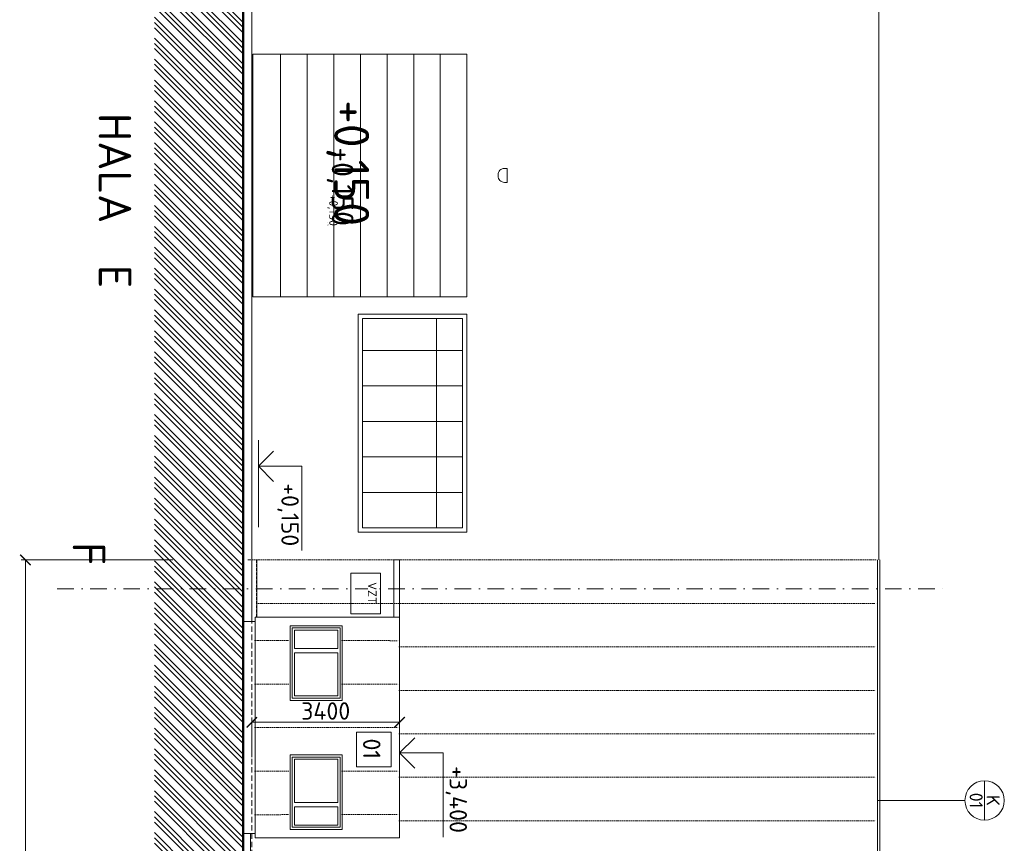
# Model space of a CAD drawing. Header units: millimetres. Extents: x -725694 to 5289369, y -1488057 to 2187451.
# Tile 58 of 256: x -30768 to -8107, y 75347 to 94291. Entities that reach past the tile are written whole.
import ezdxf
from ezdxf.enums import TextEntityAlignment as Align

# ---------------------------------------------------------------- set-up
doc = ezdxf.new("R2010")
doc.units = ezdxf.units.MM
for name, pattern in [('CENTERX2', [101.6, 63.5, -12.7, 12.7, -12.7]), ('DASHDOT', [25.4, 12.7, -6.35, 0, -6.35]), ('DOT', [6.35, 0, -6.35]), ('HIDDEN', [9.525, 6.35, -3.175])]:
    doc.linetypes.add(name, pattern=pattern)
doc.layers.get('Defpoints').update_dxf_attribs({"color": 8})
for name, color, linetype in [('0 @ 1', 7, 'Continuous'), ('0 @ 10', 7, 'Continuous'), ('0 @ 100', 7, 'Continuous'), ('0 @ 200', 7, 'Continuous'), ('0 @ 250 (1)', 7, 'Continuous'), ('0 @ 250 (2)', 7, 'Continuous'), ('0 @ 400', 7, 'Continuous')]:
    doc.layers.add(name, color=color, linetype=linetype)
for name, color, linetype, lineweight in [('A99_N_kce-pohl', 1, 'Continuous', 9), ('A99_N_koty-200', 5, 'Continuous', 5), ('A99_N_koty-200 @ 200', 5, 'Continuous', 5), ('A99_N_koty-200-vysk', 6, 'Continuous', 9), ('A99_N_leg-text', 7, 'Continuous', 9), ('A99_N_osy', 1, 'CENTERX2', 9), ('A99_N_sraf', 252, 'Continuous', 0), ('A99_N_txt-popis-200', 240, 'Continuous', 5), ('A99_N_znaceni 200', 5, 'Continuous', 5), ('A99_S_kce-pohl', 7, 'Continuous', 5), ('A99_S_osy', 1, 'CENTERX2', 5), ('A99_S_sraf', 252, 'Continuous', 9)]:
    doc.layers.add(name, color=color, linetype=linetype, lineweight=lineweight)
doc.styles.add('A99_kota', font='isocpeur.ttf', dxfattribs={"height": 2})
doc.styles.add('A99_popis', font='isocpeur.ttf')
doc.styles.add('ad_popis 100', font='isocpeur.ttf', dxfattribs={"height": 200})
doc.styles.add('ISOCPEUR_2', font='isocpeur.ttf', dxfattribs={"height": 2})
doc.dimstyles.new('A99_kota_200 new', dxfattribs={"dimscale": 200, "dimtxt": 2, "dimasz": 1.2, "dimexe": 0.5, "dimexo": 1.5, "dimgap": 0.3, "dimtad": 1, "dimdec": 0, "dimzin": 3, "dimdsep": 46, "dimtxsty": 'A99_kota', "dimblk": 'ARCHTICK', "dimcen": 2.5, "dimazin": 2, "dimtfac": 0.75, "dimtdec": 0, "dimtmove": 2, "dimatfit": 0, "dimfxl": 0, "dimtolj": 1, "dimtzin": 0, "dimlwd": 5, "dimlwe": 5, "dimarcsym": 0})

# ---------------------------------------------------------------- blocks, each defined once
blk = doc.blocks.new('_ArchTick')
at = {"color": 0, "linetype": 'ByBlock', "const_width": 0.15}
blk.add_lwpolyline([(-0.5, -0.5), (0.5, 0.5)], dxfattribs=at)
blk = doc.blocks.new('*D350')
at = {"layer": 'A99_N_koty-200', "color": 0, "lineweight": 5, "transparency": 16777216}
for p, q in [((-25425, 77330), (-25425, 78230)), ((-22025, 77330), (-22025, 78230)), ((-25425, 78130), (-22025, 78130))]:
    blk.add_line(p, q, dxfattribs=at)
at = {"layer": 'Defpoints', "color": 0, "lineweight": 0, "transparency": 16777216}
for p in [(-22025, 78130), (-22025, 75470), (-25425, 74201)]:
    blk.add_point(p, dxfattribs=at)
at = {"layer": 'A99_N_koty-200', "color": 0, "lineweight": 5, "transparency": 16777216, "xscale": 240, "yscale": 240, "zscale": 240}
for p, rotation in [((-25425, 78130), 179.9999999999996), ((-22025, 78130), 359.9999999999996)]:
    blk.add_blockref('_ArchTick', p, dxfattribs=dict(at, rotation=rotation))
at = {"layer": 'A99_N_koty-200', "color": 0, "transparency": 16777216, "insert": (-23725, 78390), "char_height": 400, "attachment_point": 5, "style": 'A99_kota'}
blk.add_mtext('\\A1;3400', dxfattribs=at)
blk = doc.blocks.new('*U24')
at = {"color": 0, "linetype": 'ByBlock', "lineweight": -2}
blk.add_line((-3, 0), (7, 0), dxfattribs=at)
for points in [[(0, 0), (0, 5), (0, 5), (9.7, 5)], [(-1.75, 1.75), (0, 0), (1.75, 1.75)]]:
    blk.add_lwpolyline(points, dxfattribs=at)
at = {"color": 0, "linetype": 'ByBlock', "lineweight": -2, "style": 'A99_kota'}
for tag, p in [('VYSKA', (9.2, 7.75)), ('POPIS', (9.2, 4.5))]:
    blk.add_attdef(tag, text='', height=2, dxfattribs=at).set_placement(p, align=Align.TOP_RIGHT)
blk = doc.blocks.new('*U6719')
at = {"layer": 'A99_N_koty-200-vysk', "lineweight": 5}
ref = blk.add_blockref('*U24', (-22025, 77425), dxfattribs=dict(at, xscale=200, yscale=200, zscale=200, rotation=270))
ref.add_attrib('VYSKA', '+3,400', dxfattribs={"layer": '0 @ 400', "color": 0, "linetype": 'ByBlock', "lineweight": -2, "height": 800, "rotation": 270, "style": 'A99_kota'}).set_placement((-22210, 70060), align=Align.TOP_RIGHT)
ref = blk.add_blockref('*U24', (-22025, 77425), dxfattribs=dict(at, xscale=200, yscale=200, zscale=200, rotation=270))
ref.add_attrib('VYSKA', '+3,400', dxfattribs={"layer": '0 @ 250 (1)', "color": 0, "linetype": 'ByBlock', "lineweight": -2, "height": 500, "rotation": 270, "style": 'A99_kota'}).set_placement((-22210, 70060), align=Align.TOP_RIGHT)
ref = blk.add_blockref('*U24', (-22025, 77425), dxfattribs=dict(at, xscale=200, yscale=200, zscale=200, rotation=270))
ref.add_attrib('VYSKA', '+3,400', dxfattribs={"layer": '0 @ 250 (2)', "color": 0, "linetype": 'ByBlock', "lineweight": -2, "height": 500, "rotation": 270, "style": 'A99_kota'}).set_placement((-22210, 70060), align=Align.TOP_RIGHT)
ref = blk.add_blockref('*U24', (-22025, 77425), dxfattribs=dict(at, xscale=200, yscale=200, zscale=200, rotation=270))
ref.add_attrib('VYSKA', '+3,400', dxfattribs={"layer": '0 @ 100', "color": 0, "linetype": 'ByBlock', "lineweight": -2, "height": 200, "rotation": 270, "style": 'A99_kota'}).set_placement((-22210, 70060), align=Align.TOP_RIGHT)
ref = blk.add_blockref('*U24', (-22025, 77425), dxfattribs=dict(at, xscale=200, yscale=200, zscale=200, rotation=270))
ref.add_attrib('VYSKA', '+3,400', dxfattribs={"layer": '0 @ 10', "color": 0, "linetype": 'ByBlock', "lineweight": -2, "height": 20, "rotation": 270, "style": 'A99_kota'}).set_placement((-22210, 70060), align=Align.TOP_RIGHT)
ref = blk.add_blockref('*U24', (-22025, 77425), dxfattribs=dict(at, xscale=200, yscale=200, zscale=200, rotation=270))
ref.add_attrib('VYSKA', '+3,400', dxfattribs={"layer": '0 @ 1', "color": 0, "linetype": 'ByBlock', "lineweight": -2, "height": 2, "rotation": 270, "style": 'A99_kota'}).set_placement((-22210, 70060), align=Align.TOP_RIGHT)
ref = blk.add_blockref('*U24', (-22025, 77425), dxfattribs=dict(at, xscale=200, yscale=200, zscale=200, rotation=270))
ref.add_attrib('VYSKA', '+3,400', dxfattribs={"layer": '0 @ 200', "color": 0, "linetype": 'ByBlock', "lineweight": -2, "height": 400, "rotation": 270, "style": 'A99_kota'}).set_placement((-20475, 75585), align=Align.TOP_RIGHT)
blk = doc.blocks.new('*D354')
at = {"layer": 'A99_N_koty-200', "color": 0, "lineweight": 5, "transparency": 16777216}
for p, q in [((-27247, 81865), (-30735, 81865)), ((-30635, 81865), (-30635, 45380)), ((-30252, 45380), (-30735, 45380))]:
    blk.add_line(p, q, dxfattribs=at)
at = {"layer": 'Defpoints', "color": 0, "linetype": 'Continuous', "lineweight": 0, "transparency": 16777216}
for p in [(-26947, 81865), (-30635, 45380), (-29952, 45380)]:
    blk.add_point(p, dxfattribs=at)
at = {"layer": 'A99_N_koty-200', "color": 0, "linetype": 'Continuous', "lineweight": 5, "transparency": 16777216, "xscale": 240, "yscale": 240, "zscale": 240}
for p, rotation in [((-30635, 81865), 89.99999999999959), ((-30635, 45380), 269.9999999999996)]:
    blk.add_blockref('_ArchTick', p, dxfattribs=dict(at, rotation=rotation))
at = {"layer": 'A99_N_koty-200', "color": 0, "linetype": 'Continuous', "lineweight": 5, "transparency": 16777216, "insert": (-30107, 63385), "char_height": 400, "attachment_point": 5, "rotation": 270, "style": 'A99_kota', "bg_fill": 3, "box_fill_scale": 1.1, "bg_fill_color": 256, "bg_fill_true_color": 13158600, "bg_fill_transparency": 0}
blk.add_mtext('\\A1;I. ETAPA', dxfattribs=at)
blk = doc.blocks.new('*U97')
at = {"color": 0, "linetype": 'ByBlock'}
blk.add_line((-3.02, 0), (3.02, 0), dxfattribs=at)
blk.add_circle((0, 0), 3.02, dxfattribs=at)
at = {"color": 0, "linetype": 'ByBlock', "style": 'A99_popis'}
for tag, p in [('KATEGORIE', (0, 1.31)), ('PRVEK', (0, -1.3))]:
    blk.add_attdef(tag, text='', height=2, dxfattribs=at).set_placement(p, align=Align.MIDDLE_CENTER)
blk = doc.blocks.new('*U129')
at = {"color": 0, "linetype": 'ByBlock', "lineweight": -2}
blk.add_line((-3, 0), (7, 0), dxfattribs=at)
for points in [[(0, 0), (0, 5), (0, 5), (9.7, 5)], [(-1.75, 1.75), (0, 0), (1.75, 1.75)]]:
    blk.add_lwpolyline(points, dxfattribs=at)
at = {"color": 0, "linetype": 'ByBlock', "lineweight": -2, "style": 'A99_kota'}
blk.add_attdef('POPIS', text='', height=2, rotation=360, dxfattribs=at).set_placement((9.2, 5.5), align=Align.BOTTOM_RIGHT)
blk.add_attdef('VYSKA', text='', height=2, rotation=360, dxfattribs=at).set_placement((9.2, 4.25), align=Align.TOP_RIGHT)
blk = doc.blocks.new('*U6739')
at = {"layer": 'A99_N_koty-200-vysk', "lineweight": 5}
ref = blk.add_blockref('*U129', (-25275, 84020), dxfattribs=dict(at, xscale=200, yscale=200, zscale=200, rotation=270))
ref.add_attrib('VYSKA', '+0,150', dxfattribs={"layer": '0 @ 400', "color": 0, "linetype": 'ByBlock', "lineweight": -2, "height": 800, "rotation": 270, "style": 'A99_kota'}).set_placement((-22725, 89545), align=Align.TOP_RIGHT)
ref = blk.add_blockref('*U129', (-25275, 84020), dxfattribs=dict(at, xscale=200, yscale=200, zscale=200, rotation=270))
ref.add_attrib('VYSKA', '+0,150', dxfattribs={"layer": '0 @ 250 (1)', "color": 0, "linetype": 'ByBlock', "lineweight": -2, "height": 500, "rotation": 270, "style": 'A99_kota'}).set_placement((-23085, 89545), align=Align.TOP_RIGHT)
ref = blk.add_blockref('*U129', (-25275, 84020), dxfattribs=dict(at, xscale=200, yscale=200, zscale=200, rotation=270))
ref.add_attrib('VYSKA', '+0,150', dxfattribs={"layer": '0 @ 250 (2)', "color": 0, "linetype": 'ByBlock', "lineweight": -2, "height": 500, "rotation": 270, "style": 'A99_kota'}).set_placement((-23085, 89545), align=Align.TOP_RIGHT)
ref = blk.add_blockref('*U129', (-25275, 84020), dxfattribs=dict(at, xscale=200, yscale=200, zscale=200, rotation=270))
ref.add_attrib('VYSKA', '+0,150', dxfattribs={"layer": '0 @ 100', "color": 0, "linetype": 'ByBlock', "lineweight": -2, "height": 200, "rotation": 270, "style": 'A99_kota'}).set_placement((-23445, 89545), align=Align.TOP_RIGHT)
ref = blk.add_blockref('*U129', (-25275, 84020), dxfattribs=dict(at, xscale=200, yscale=200, zscale=200, rotation=270))
ref.add_attrib('VYSKA', '+0,150', dxfattribs={"layer": '0 @ 10', "color": 0, "linetype": 'ByBlock', "lineweight": -2, "height": 20, "rotation": 270, "style": 'A99_kota'}).set_placement((-23661, 89545), align=Align.TOP_RIGHT)
ref = blk.add_blockref('*U129', (-25275, 84020), dxfattribs=dict(at, xscale=200, yscale=200, zscale=200, rotation=270))
ref.add_attrib('VYSKA', '+0,150', dxfattribs={"layer": '0 @ 1', "color": 0, "linetype": 'ByBlock', "lineweight": -2, "height": 2, "rotation": 270, "style": 'A99_kota'}).set_placement((-23682, 89545), align=Align.TOP_RIGHT)
ref = blk.add_blockref('*U129', (-25275, 84020), dxfattribs=dict(at, xscale=200, yscale=200, zscale=200, rotation=270))
ref.add_attrib('VYSKA', '+0,150', dxfattribs={"layer": '0 @ 200', "color": 0, "linetype": 'ByBlock', "lineweight": -2, "height": 400, "rotation": 270, "style": 'A99_kota'}).set_placement((-24345, 82180), align=Align.TOP_RIGHT)

msp = doc.modelspace()

# ---------------------------------------------------------------- hatches: boundary and pattern name
at = {"layer": 'A99_S_sraf', "linetype": 'Continuous', "lineweight": 0}
h = msp.add_hatch(dxfattribs=at)
h.set_pattern_fill('ZEM_PUVODNI', color=256, scale=85)
h.set_pattern_definition([(315, (-8810, 7e-11), (240.4163, 240.4163), []), (315, (-8810, -120.2), (240.4163, 240.4163), []), (315, (-8810, -240.4), (240.4163, 240.4163), [])])
h.paths.add_polyline_path([(-27665, -11482.5), (-25695, -11482.5), (-25695, 24515), (-25625, 24515), (-25625, 114390), (-27665, 114390)])

# ---------------------------------------------------------------- linework, layer by layer
at = {"layer": 'A99_N_kce-pohl', "color": 7, "linetype": 'HIDDEN', "lineweight": 5, "ltscale": 20}
msp.add_line((-25425, 5915.1), (-25425, 100450), dxfattribs=at)
at = {"layer": 'A99_N_kce-pohl', "color": 1, "linetype": 'Continuous', "lineweight": 9}
msp.add_line((-25310, 81865), (-25310, 80550), dxfattribs=at)
at = {"layer": 'A99_N_kce-pohl', "color": 1, "linetype": 'Continuous', "lineweight": 13}
for p, q in [((-11025, 44880), (-11025, 81865)), ((-10975, 44880), (-10975, 81865))]:
    msp.add_line(p, q, dxfattribs=at)
at = {"layer": 'A99_N_kce-pohl', "color": 7, "lineweight": 50}
msp.add_lwpolyline([(-25695, 24515), (-25625, 24515), (-25625, 114437.5)], dxfattribs=at)
at = {"layer": 'A99_N_kce-pohl', "color": 1, "lineweight": 9}
for points in [[(-22025, 80550), (-22160, 80550), (-22160, 81865), (-22025, 81865)], [(-23345, 80350), (-23345, 78635), (-24545, 78635), (-24545, 80350)], [(-23345, 75665), (-23345, 77380), (-24545, 77380), (-24545, 75665)]]:
    msp.add_lwpolyline(points, close=True, dxfattribs=at)
for points in [[(-25625, 80450), (-25350, 80450)], [(-25350, 80550), (-25350, 75470)], [(-25350, 80550), (-22025, 80550)], [(-22025, 80550), (-22025, 75470)], [(-25625, 75570), (-25350, 75570)], [(-25350, 75470), (-22025, 75470)]]:
    msp.add_lwpolyline(points, dxfattribs=at)
at = {"layer": 'A99_N_leg-text', "lineweight": 9}
msp.add_lwpolyline([(-22217.5, 77902.5), (-23017.5, 77902.5), (-23017.5, 77102.5), (-22217.5, 77102.5)], close=True, dxfattribs=at)
at = {"layer": 'A99_N_osy', "color": 5, "linetype": 'DASHDOT', "lineweight": 9, "ltscale": 30}
msp.add_lwpolyline([(-29905, 81200), (-9440, 81200)], dxfattribs=at)
at = {"layer": 'A99_N_sraf', "linetype": 'DOT', "lineweight": 5, "ltscale": 7}
for points in [[(-25505, 81865), (-10995, 81865)], [(-25310, 80865), (-11025, 80865)], [(-25350.3, 80010), (-24545, 80009.4)], [(-23345, 80008.5), (-22025, 80007.5)], [(-22025, 79865), (-11025, 79865)], [(-25350, 79010), (-24545, 79009.4)], [(-23345, 79008.5), (-22024.7, 79007.5)], [(-22025, 78865), (-11025, 78865)], [(-25350, 78010), (-22024.7, 78007.5)], [(-22025, 77865), (-11025, 77865)], [(-25350, 77005), (-24545, 77005.6)], [(-23345, 77006.5), (-22024.7, 77007.5)], [(-22025, 76865), (-11025, 76865)], [(-25350.3, 76005), (-24545, 76005.6)], [(-23345, 76006.5), (-22025, 76007.5)], [(-22025, 75865), (-11025, 75865)]]:
    msp.add_lwpolyline(points, dxfattribs=at)
at = {"layer": 'A99_N_znaceni 200'}
msp.add_lwpolyline([(-9013, 76333), (-11025, 76333)], dxfattribs=at)
at = {"layer": 'A99_S_kce-pohl', "lineweight": 5}
for p, q in [((-20475, 93500), (-25405, 93500)), ((-25405, 87920), (-25405, 93500)), ((-24762.5, 93500), (-24762.5, 87920)), ((-24150, 93500), (-24150, 87920)), ((-23537.5, 93500), (-23537.5, 87920)), ((-22925, 93500), (-22925, 87920)), ((-22312.5, 93500), (-22312.5, 87920)), ((-21700, 93500), (-21700, 87920)), ((-21087.5, 93500), (-21087.5, 87920)), ((-20475, 87920), (-20475, 93500)), ((-20475, 87920), (-25405, 87920)), ((-20475, 87520), (-22975, 87520)), ((-22975, 82500), (-22975, 87520)), ((-20475, 82500), (-20475, 87520)), ((-20575, 87420), (-22875, 87420)), ((-22875, 82600), (-22875, 87420)), ((-21175, 82600), (-21175, 87420)), ((-20575, 82600), (-20575, 87420)), ((-20575, 86683.3), (-22875, 86683.3)), ((-20575, 85866.7), (-22875, 85866.7)), ((-20575, 85050), (-22875, 85050)), ((-20575, 84233.3), (-22875, 84233.3)), ((-20575, 83416.7), (-22875, 83416.7)), ((-20475, 82500), (-22975, 82500)), ((-20575, 82600), (-22875, 82600))]:
    msp.add_line(p, q, dxfattribs=at)
at = {"layer": 'A99_S_kce-pohl'}
for points in [[(-25425, 80450), (-25425, 100450)], [(-25455, 75065), (-25455, 75570)]]:
    msp.add_lwpolyline(points, dxfattribs=at)
at = {"layer": 'A99_S_kce-pohl', "lineweight": 5, "ltscale": 2}
msp.add_lwpolyline([(-10995, 81865), (-10995, 100450)], dxfattribs=at)
at = {"layer": 'A99_S_kce-pohl', "lineweight": 5}
msp.add_lwpolyline([(-19552.2, 90548.6), (-19552.2, 90871.4), (-19608.3, 90871.4, 0.4142136), (-19758.3, 90721.4), (-19758.3, 90698.6, 0.4142136), (-19608.3, 90548.6)], format="xyb", close=True, dxfattribs=at)
at = {"layer": 'A99_S_kce-pohl', "lineweight": 5, "ltscale": 2}
for points in [[(-22465.7, 81558.5), (-22465.7, 80622.5), (-23150.2, 80622.5), (-23150.2, 81558.5)], [(-23395, 80300), (-23395, 78685), (-24495, 78685), (-24495, 80300)], [(-23445, 80250), (-23445, 79830), (-24445, 79830), (-24445, 80250)], [(-23445, 79730), (-23445, 78735), (-24445, 78735), (-24445, 79730)], [(-23395, 75715), (-23395, 77330), (-24495, 77330), (-24495, 75715)], [(-23445, 76285), (-23445, 77280), (-24445, 77280), (-24445, 76285)], [(-23445, 75765), (-23445, 76185), (-24445, 76185), (-24445, 75765)]]:
    msp.add_lwpolyline(points, close=True, dxfattribs=at)
at = {"layer": 'A99_S_osy', "linetype": 'HIDDEN', "lineweight": 0, "ltscale": 10}
msp.add_lwpolyline([(-25315, 81865), (-25315, 80550)], dxfattribs=at)

# ---------------------------------------------------------------- block references
at = {"layer": 'A99_N_kce-pohl', "color": 3, "linetype": 'Continuous', "lineweight": 0}
for name in ['*U6739', '*U6719']:
    msp.add_blockref(name, (0, 0), dxfattribs=at)
at = {"layer": 'A99_N_znaceni 200', "xscale": 150, "yscale": 150, "zscale": 150, "rotation": 270}
msp.add_blockref('*U97', (-8560, 76333), dxfattribs=at).add_auto_attribs({'KATEGORIE': 'K', 'PRVEK': '01'})

# ---------------------------------------------------------------- texts
at = {"layer": 'A99_N_leg-text', "lineweight": 9, "insert": (-22465.7, 77520), "char_height": 400, "width": 717.083, "attachment_point": 2, "rotation": 270, "line_spacing_factor": 1.149209, "style": 'ISOCPEUR_2'}
msp.add_mtext('{\\fISOCPEUR|b1|i0|c238|p34;01}', dxfattribs=at)
at = {"layer": 'A99_N_txt-popis-200', "lineweight": 9, "ltscale": 5, "style": 'ad_popis 100'}
msp.add_text('HALA  E', height=750, rotation=270, dxfattribs=at).set_placement((-28950, 92145))
at = {"layer": 'A99_N_txt-popis-200', "color": 5, "lineweight": 0, "insert": (-28800, 82275), "char_height": 750, "attachment_point": 1, "rotation": 270, "style": 'ad_popis 100'}
msp.add_mtext_dynamic_manual_height_columns('F', width=832.5, gutter_width=1000, heights=[0], dxfattribs=at)

# ---------------------------------------------------------------- dimensions: what is measured, and where the dimension line sits
at = {"layer": 'A99_N_koty-200 @ 200'}
dim = msp.add_linear_dim(base=(-22025, 78130), p1=(-25425, 74201.2), p2=(-22025, 75470), dimstyle='A99_kota_200 new', override={"dimscale": 200, "dimtix": 0, "dimtofl": 1, "dimtmove": 2, "dimatfit": 3}, dxfattribs=at)
dim.commit()
dim.dimension.update_dxf_attribs({"geometry": '*D350', "text_midpoint": (-23725, 78390)})

# ---------------------------------------------------------------- next in the draw order: texts
at = {"layer": 'A99_N_leg-text', "lineweight": 9, "insert": (-22555, 81105), "char_height": 200, "width": 438.87, "attachment_point": 2, "rotation": 270, "line_spacing_factor": 1.149209, "style": 'ISOCPEUR_2', "bg_fill": 3, "box_fill_scale": 1, "bg_fill_color": 256, "bg_fill_transparency": 0}
msp.add_mtext('VZT', dxfattribs=at)

# ---------------------------------------------------------------- next in the draw order: dimensions: what is measured, and where the dimension line sits
at = {"layer": 'A99_N_koty-200 @ 200', "color": 1, "linetype": 'Continuous', "lineweight": 5}
dim = msp.add_linear_dim(base=(-30635, 45380), p1=(-26947.3, 81865), p2=(-29952.5, 45380), angle=270, text='I. ETAPA', dimstyle='A99_kota_200 new', override={"dimscale": 200, "dimtix": 0, "dimtofl": 1, "dimtmove": 2, "dimatfit": 0, "dimfxl": 20, "dimtfill": 1}, dxfattribs=at)
dim.commit()
dim.dimension.update_dxf_attribs({"geometry": '*D354', "text_midpoint": (-30107.5, 63385), "dimtype": 128})

doc.saveas('drawing.dxf')
